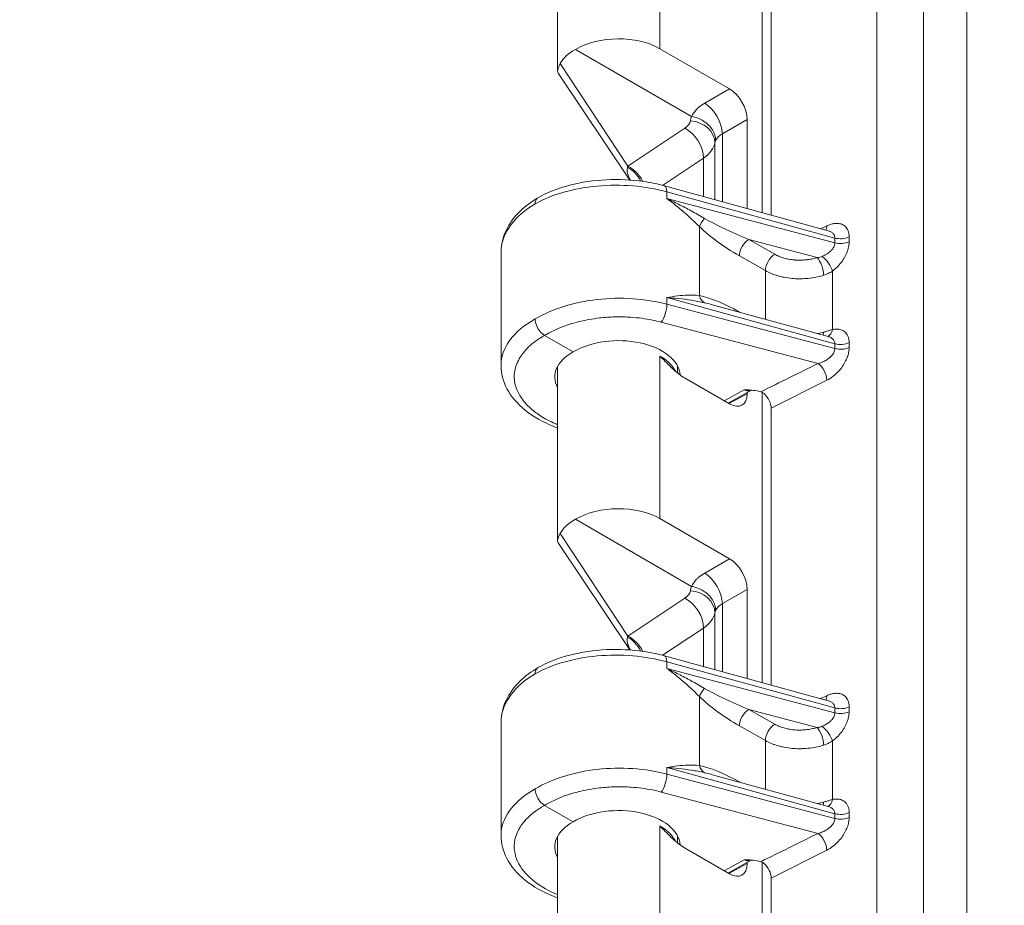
# Model space of a CAD drawing. Header units: inches. Extents: x -374 to 640, y -945 to 1059.
# Tile 9 of 222: x 6.57 to 8.71, y 18.95 to 20.87. Entities that reach past the tile are written whole.
import ezdxf

# ---------------------------------------------------------------- set-up
doc = ezdxf.new("R2010")
doc.units = ezdxf.units.IN
doc.header["$LTSCALE"] = 5
doc.header["$MEASUREMENT"] = 0
doc.layers.add('Visible (ANSI)', color=7, linetype='Continuous', lineweight=18)
doc.layers.add('Visible Narrow (ANSI)', color=7, linetype='Continuous', lineweight=5)

msp = doc.modelspace()

# ---------------------------------------------------------------- linework, layer by layer
at = {"layer": 'Visible (ANSI)'}
for p, q in [((7.73471, 21.14052), (7.73471, 20.7619)), ((8.1792, 20.45342), (8.1792, 21.08383)), ((8.19874, 21.04925), (8.19874, 20.44805)), ((8.02586, 20.66252), (7.77359, 20.80816)), ((7.95699, 20.80958), (8.10812, 20.72233)), ((7.89142, 20.52442), (7.73621, 20.75678)), ((8.14641, 20.46242), (8.14641, 20.656)), ((8.32279, 20.41399), (7.96729, 20.51161)), ((7.6118, 20.36704), (7.6118, 20.1215)), ((8.31422, 20.36066), (8.31422, 20.36066)), ((7.99513, 20.27265), (7.99513, 20.27265)), ((7.73471, 20.24535), (7.73471, 20.24534)), ((8.06818, 20.25426), (8.32278, 20.18435)), ((7.76843, 20.15114), (7.70656, 20.18686)), ((8.32278, 20.18435), (8.32278, 20.18435)), ((8.31422, 20.13102), (8.31422, 20.13102)), ((7.73471, 20.1199), (7.73471, 19.74128)), ((7.99513, 20.12072), (7.99513, 20.10547)), ((8.31422, 20.10933), (8.31422, 20.10933)), ((8.01068, 20.09449), (8.10812, 20.03823)), ((8.15466, 20.0676), (8.10512, 20.03996)), ((8.1792, 20.06606), (8.1792, 20.0661)), ((8.14641, 20.06034), (8.14641, 20.063)), ((8.1792, 19.4328), (8.1792, 20.06321)), ((8.19874, 20.02863), (8.19874, 19.42743)), ((8.02586, 19.6419), (7.77359, 19.78754)), ((7.95699, 19.78896), (8.10812, 19.70171)), ((7.89142, 19.5038), (7.73621, 19.73616)), ((8.14641, 19.4418), (8.14641, 19.63538)), ((8.32279, 19.39337), (7.96729, 19.49099)), ((7.6118, 19.34642), (7.6118, 19.10088)), ((8.31422, 19.34004), (8.31422, 19.34004)), ((7.99513, 19.25203), (7.99513, 19.25203)), ((8.06818, 19.23364), (8.32278, 19.16373)), ((7.73471, 19.22473), (7.73471, 19.22472)), ((7.70656, 19.16624), (7.76843, 19.13052)), ((8.32278, 19.16373), (8.32278, 19.16373)), ((8.31422, 19.1104), (8.31422, 19.1104)), ((7.73471, 19.09928), (7.73471, 18.72066)), ((7.99513, 19.1001), (7.99513, 19.08485)), ((8.31422, 19.0887), (8.31422, 19.0887)), ((8.01068, 19.07387), (8.10812, 19.01761)), ((8.10512, 19.01934), (8.15466, 19.04698)), ((8.14641, 19.03972), (8.14641, 19.04238)), ((8.1792, 19.04544), (8.1792, 19.04547)), ((8.1792, 17.64926), (8.1792, 19.04259)), ((8.19874, 19.00801), (8.19874, 17.68237))]:
    msp.add_line(p, q, dxfattribs=at)
for centre, major_axis, ratio, start_param, end_param in [((7.86492, 20.75457), (0.1302, 0.002), 0.5873369, 0.7763615, 2.3391578), ((7.86492, 20.7546), (0.1302, -0.00193), 0.5671877, 2.3566217, 2.8535603), ((8.10811, 20.6781), (0.02708, -0.04691), 0.5775261, 0.7855505, 2.3560422), ((7.95957, 20.48348), (0.00772, 0.02813), 0.3416125, 6.2830938, 6.2831423), ((7.86492, 20.09543), (-0.13645, -0.0021), 0.5873369, 3.1817272, 5.4887505), ((7.86492, 20.09543), (-0.13645, 0.00203), 0.5671877, 5.5062144, 6.5954398), ((7.86492, 20.11925), (0.25312, -0.00333), 0.5683682, 3.1490782, 3.1490808), ((8.10811, 20.08247), (0.02709, -0.04692), 0.5771744, 5.4979394, 7.0684312), ((8.17803, 20.04054), (0.01468, -0.02524), 0.5782214, 0.7824874, 2.1017675), ((7.86492, 19.73394), (0.1302, 0.002), 0.5873369, 0.7763615, 2.3391578), ((7.86492, 19.73397), (0.1302, -0.00193), 0.5671877, 2.3566217, 2.8535603), ((8.10811, 19.65748), (0.02708, -0.04691), 0.5775261, 0.7855505, 2.3560422), ((7.95957, 19.46286), (0.00772, 0.02813), 0.3416125, 6.2830938, 6.2831423), ((7.86492, 19.07481), (0.13645, 0.0021), 0.5873369, 0.0401346, 2.3471578), ((7.86492, 19.07481), (0.13645, -0.00203), 0.5671877, 2.3646218, 3.4538472), ((8.10811, 19.06185), (0.02709, -0.04692), 0.5771744, 5.4979394, 7.0684312), ((8.17803, 19.01992), (0.01468, -0.02524), 0.5782214, 0.7824874, 2.10163)]:
    msp.add_ellipse(centre, major_axis=major_axis, ratio=ratio, start_param=start_param, end_param=end_param, dxfattribs=at)
for points, knots in [([(7.73631, 20.75681), (7.73535, 20.75821), (7.73479, 20.75976), (7.73458, 20.76502), (7.73661, 20.77041), (7.74039, 20.77743)], [0.08780813, 0.08780813, 0.08780813, 0.08780813, 0.14450857, 0.14450857, 0.26293993, 0.26293993, 0.26293993, 0.26293993]), ([(8.07808, 20.60999), (8.07808, 20.61776), (8.07559, 20.62589), (8.07105, 20.63327), (8.0665, 20.64064), (8.05994, 20.64727), (8.05204, 20.6524), (8.04413, 20.65754), (8.03481, 20.66108), (8.02586, 20.66252)], [0.00002319, 0.00002319, 0.00002319, 0.00002319, 0.33333333, 0.33333333, 0.33333333, 0.66666667, 0.66666667, 0.66666667, 1, 1, 1, 1]), ([(7.69209, 20.48605), (7.71248, 20.49745), (7.73619, 20.50667), (7.78652, 20.51975), (7.81376, 20.52376), (7.86791, 20.52632), (7.89549, 20.52496), (7.93734, 20.51882), (7.95266, 20.51563), (7.96729, 20.5116)], [0, 0, 0, 0, 0.25331126, 0.25331126, 0.50437221, 0.50437221, 0.75075294, 0.75075294, 0.89707867, 0.89707867, 0.89707867, 0.89707867]), ([(7.61182, 20.36893), (7.61209, 20.38457), (7.61595, 20.40031), (7.62996, 20.43004), (7.64056, 20.44434), (7.66463, 20.46766), (7.67753, 20.47738), (7.69186, 20.48591)], [0.00787546, 0.00787546, 0.00787546, 0.00787546, 0.20995198, 0.20995198, 0.42192546, 0.42192546, 0.60008517, 0.60008517, 0.60008517, 0.60008517]), ([(7.69209, 20.48604), (7.69077, 20.4853), (7.68962, 20.48426), (7.6887, 20.48294), (7.6869, 20.48038), (7.68594, 20.47679), (7.68594, 20.47263)], [0.49487095, 0.49487095, 0.49487095, 0.49487095, 0.66666667, 0.66666667, 0.66666667, 0.99998974, 0.99998974, 0.99998974, 0.99998974]), ([(7.70656, 20.18686), (7.70296, 20.18894), (7.69937, 20.19213), (7.69626, 20.19602), (7.69316, 20.1999), (7.69056, 20.20448), (7.68875, 20.20911), (7.68695, 20.21375), (7.68594, 20.21843), (7.68594, 20.22259)], [0, 0, 0, 0, 0.3333333, 0.3333333, 0.3333333, 0.6666667, 0.6666667, 0.6666667, 1, 1, 1, 1]), ([(8.01068, 20.09449), (8.00183, 20.0996), (7.99274, 20.10717), (7.97605, 20.12247), (7.96714, 20.13167), (7.95845, 20.14068), (7.95772, 20.14144), (7.95699, 20.1422)], [-0.20593469, -0.20593469, -0.20593469, -0.20593469, -0.11073498, -0.11073498, 0, 0, 0.01015487, 0.01015487, 0.01015487, 0.01015487]), ([(7.73471, 19.98587), (7.73158, 19.98703), (7.72848, 19.98824), (7.70278, 19.99871), (7.68223, 20.01034), (7.64807, 20.03751), (7.63402, 20.05352), (7.61642, 20.08678), (7.6118, 20.10419), (7.6118, 20.1215)], [0.96469525, 0.96469525, 0.96469525, 0.96469525, 0.99802114, 0.99802114, 1.24589173, 1.24589173, 1.49791916, 1.49791916, 1.72516799, 1.72516799, 1.72516799, 1.72516799]), ([(8.13973, 20.06887), (8.1406, 20.06883), (8.1406, 20.06883), (8.14748, 20.06856), (8.15386, 20.06829), (8.16509, 20.06704), (8.17071, 20.06611), (8.17591, 20.06442)], [-0.13137839, -0.13137839, -0.13137839, -0.13137839, -0.12172196, -0.12172196, -0.05465556, -0.05465556, -0.00014229, -0.00014229, -0.00014229, -0.00014229]), ([(8.1558, 20.06801), (8.15574, 20.068), (8.15563, 20.06798), (8.15526, 20.06788), (8.15495, 20.06776), (8.15466, 20.0676)], [0.016896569, 0.016896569, 0.016896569, 0.016896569, 0.027931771, 0.027931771, 0.045406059, 0.045406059, 0.045406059, 0.045406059]), ([(8.17591, 20.06442), (8.17748, 20.06397), (8.17902, 20.06337), (8.18143, 20.06202), (8.18234, 20.06138), (8.18319, 20.06065)], [-0.027850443, -0.027850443, -0.027850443, -0.027850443, -0.011219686, -0.011219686, -0.00000151, -0.00000151, -0.00000151, -0.00000151]), ([(7.73622, 19.73615), (7.73549, 19.73725), (7.73501, 19.73846), (7.73425, 19.74381), (7.73613, 19.74892), (7.74039, 19.75681)], [0.09035595, 0.09035595, 0.09035595, 0.09035595, 0.135667, 0.135667, 0.26911241, 0.26911241, 0.26911241, 0.26911241]), ([(8.07808, 19.58937), (8.07808, 19.59714), (8.07559, 19.60527), (8.07105, 19.61265), (8.0665, 19.62002), (8.05994, 19.62665), (8.05204, 19.63178), (8.04413, 19.63691), (8.03481, 19.64046), (8.02586, 19.6419)], [0.00002319, 0.00002319, 0.00002319, 0.00002319, 0.33333333, 0.33333333, 0.33333333, 0.66666667, 0.66666667, 0.66666667, 1, 1, 1, 1]), ([(7.69209, 19.46543), (7.71248, 19.47683), (7.73619, 19.48605), (7.78652, 19.49912), (7.81376, 19.50314), (7.86791, 19.5057), (7.89549, 19.50434), (7.93734, 19.4982), (7.95266, 19.49501), (7.96729, 19.49098)], [0, 0, 0, 0, 0.25331126, 0.25331126, 0.50437221, 0.50437221, 0.75075294, 0.75075294, 0.89707867, 0.89707867, 0.89707867, 0.89707867]), ([(7.61182, 19.34831), (7.61209, 19.36395), (7.61595, 19.37969), (7.62996, 19.40942), (7.64056, 19.42372), (7.66463, 19.44704), (7.67753, 19.45676), (7.69186, 19.46529)], [0.00787546, 0.00787546, 0.00787546, 0.00787546, 0.20995198, 0.20995198, 0.42192546, 0.42192546, 0.60008517, 0.60008517, 0.60008517, 0.60008517]), ([(7.69209, 19.46542), (7.69077, 19.46468), (7.68962, 19.46364), (7.6887, 19.46232), (7.6869, 19.45976), (7.68594, 19.45617), (7.68594, 19.45201)], [0.49487095, 0.49487095, 0.49487095, 0.49487095, 0.66666667, 0.66666667, 0.66666667, 0.99998974, 0.99998974, 0.99998974, 0.99998974]), ([(7.70656, 19.16624), (7.70296, 19.16832), (7.69936, 19.17151), (7.69625, 19.17538), (7.69313, 19.17926), (7.69049, 19.18382), (7.68869, 19.18846), (7.6869, 19.1931), (7.68594, 19.19781), (7.68594, 19.20196)], [0, 0, 0, 0, 0.3333333, 0.3333333, 0.3333333, 0.6666667, 0.6666667, 0.6666667, 1, 1, 1, 1]), ([(7.73471, 18.96525), (7.73152, 18.96643), (7.72837, 18.96765), (7.70259, 18.97818), (7.68205, 18.98982), (7.6479, 19.01704), (7.63392, 19.03303), (7.61636, 19.06631), (7.6118, 19.0837), (7.6118, 19.10095)], [0.96472127, 0.96472127, 0.96472127, 0.96472127, 0.99865757, 0.99865757, 1.24680598, 1.24680598, 1.49873978, 1.49873978, 1.72555098, 1.72555098, 1.72555098, 1.72555098]), ([(8.01068, 19.07387), (8.00183, 19.07898), (7.99274, 19.08655), (7.97605, 19.10185), (7.96714, 19.11105), (7.95845, 19.12006), (7.95772, 19.12082), (7.95699, 19.12158)], [-0.20593469, -0.20593469, -0.20593469, -0.20593469, -0.11073498, -0.11073498, 0, 0, 0.01015487, 0.01015487, 0.01015487, 0.01015487]), ([(8.13973, 19.04825), (8.14071, 19.04821), (8.14105, 19.0482), (8.14718, 19.04795), (8.15369, 19.04769), (8.16558, 19.04636), (8.17101, 19.0454), (8.17591, 19.0438)], [-0.00593548, -0.00593548, -0.00593548, -0.00593548, 0, 0, 0.05038962, 0.05038962, 0.09414382, 0.09414382, 0.09414382, 0.09414382]), ([(8.1558, 19.04739), (8.15573, 19.04738), (8.15558, 19.04735), (8.15517, 19.04723), (8.15491, 19.04712), (8.15466, 19.04698)], [0.017091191, 0.017091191, 0.017091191, 0.017091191, 0.030107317, 0.030107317, 0.04540268, 0.04540268, 0.04540268, 0.04540268]), ([(8.17591, 19.0438), (8.17748, 19.04335), (8.17902, 19.04275), (8.18143, 19.04139), (8.18235, 19.04076), (8.18319, 19.04003)], [-0.027876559, -0.027876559, -0.027876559, -0.027876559, -0.011246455, -0.011246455, -0.000015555, -0.000015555, -0.000015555, -0.000015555])]:
    msp.add_open_spline(points, degree=3, knots=knots, dxfattribs=at)
for points in [[(8.32278, 20.41399), (8.32281, 20.41398), (8.32282, 20.41398), (8.32282, 20.41398)], [(7.61181, 20.3671), (7.61181, 20.36708), (7.61181, 20.36706), (7.61181, 20.36704)], [(8.32278, 20.18435), (8.32281, 20.18434), (8.32282, 20.18434), (8.32282, 20.18434)], [(8.30056, 20.12596), (8.2592, 20.10515), (8.21728, 20.08522), (8.17591, 20.06442)], [(8.32278, 19.39337), (8.32281, 19.39336), (8.32282, 19.39336), (8.32282, 19.39336)], [(7.61181, 19.34648), (7.61181, 19.34646), (7.61181, 19.34644), (7.61181, 19.34642)], [(8.32278, 19.16373), (8.32281, 19.16372), (8.32282, 19.16372), (8.32282, 19.16372)], [(8.30056, 19.10534), (8.2592, 19.08453), (8.21728, 19.0646), (8.17591, 19.0438)]]:
    msp.add_open_spline(points, degree=3, dxfattribs=at)
at = {"layer": 'Visible Narrow (ANSI)'}
for p, q in [((8.42805, 17.81477), (8.42805, 34.71202)), ((8.52929, 17.81221), (8.52929, 34.70947)), ((8.62398, 33.95574), (8.62398, 18.45659)), ((7.95699, 21.1461), (7.95699, 20.80958)), ((7.88738, 20.55451), (7.74039, 20.77743)), ((8.05438, 20.6913), (8.10812, 20.72233)), ((8.02586, 20.66252), (8.02586, 20.66252)), ((8.09268, 20.62497), (8.14641, 20.656)), ((7.88738, 20.55451), (8.01088, 20.63676)), ((8.09268, 20.47718), (8.09268, 20.62497)), ((8.07644, 20.60521), (8.07644, 20.48163)), ((7.96277, 20.51282), (8.05171, 20.57205)), ((8.05171, 20.57205), (8.05171, 20.48843)), ((7.9719, 20.49874), (7.9719, 20.48434)), ((8.33709, 20.39846), (7.9719, 20.49874)), ((8.33709, 20.38798), (7.9719, 20.48434)), ((8.04266, 20.42333), (8.04266, 20.27332)), ((8.30584, 20.41864), (8.31967, 20.42508)), ((8.29875, 20.35608), (8.14984, 20.39537)), ((8.20634, 20.3632), (8.14984, 20.39537)), ((8.33709, 20.39846), (8.33709, 20.38798)), ((8.36816, 20.40082), (8.36816, 20.39034)), ((8.18622, 20.32761), (8.12972, 20.35977)), ((8.18622, 20.22185), (8.18622, 20.32761)), ((8.33192, 20.19965), (8.33192, 20.32676)), ((7.9719, 20.2691), (7.9719, 20.2547)), ((7.9719, 20.2691), (8.33709, 20.16882)), ((8.05171, 20.27137), (8.05171, 20.27137)), ((8.05171, 20.25838), (8.05171, 20.25838)), ((8.33709, 20.15834), (7.9719, 20.2547)), ((8.12972, 20.23774), (8.13099, 20.23702)), ((8.30056, 20.12596), (7.95993, 20.21583)), ((8.36816, 20.17118), (8.36816, 20.1607)), ((8.33709, 20.16882), (8.33709, 20.15834)), ((7.95699, 20.1422), (7.95699, 19.78896)), ((8.30775, 20.12819), (8.30775, 20.12819)), ((8.31107, 20.12954), (8.31107, 20.12954)), ((8.2665, 20.10904), (8.2665, 20.10904)), ((8.31967, 20.08946), (8.19874, 20.02863)), ((8.09667, 20.04484), (8.13973, 20.06887)), ((8.14641, 20.06034), (8.10676, 20.03902)), ((7.88738, 19.53389), (7.74039, 19.75681)), ((8.05438, 19.67068), (8.10812, 19.70171)), ((7.88738, 19.53388), (8.01088, 19.61614)), ((8.09268, 19.60435), (8.14641, 19.63538)), ((8.09268, 19.45656), (8.09268, 19.60435)), ((8.07644, 19.58459), (8.07644, 19.46101)), ((7.96277, 19.49219), (8.05171, 19.55143)), ((8.05171, 19.55143), (8.05171, 19.46781)), ((7.9719, 19.47812), (7.9719, 19.46372)), ((8.33709, 19.37784), (7.9719, 19.47812)), ((8.33709, 19.36736), (7.9719, 19.46372)), ((8.04266, 19.40271), (8.04266, 19.2527)), ((8.30584, 19.39802), (8.31967, 19.40446)), ((8.36816, 19.3802), (8.36816, 19.36972)), ((8.29875, 19.33546), (8.14984, 19.37475)), ((8.20634, 19.34258), (8.14984, 19.37475)), ((8.33709, 19.37784), (8.33709, 19.36736)), ((8.18622, 19.30699), (8.12972, 19.33915)), ((8.18622, 19.20123), (8.18622, 19.30699)), ((8.33192, 19.17903), (8.33192, 19.30614)), ((8.05171, 19.25075), (8.05171, 19.25075)), ((7.9719, 19.24848), (7.9719, 19.23408)), ((7.9719, 19.24848), (8.33709, 19.1482)), ((8.33709, 19.13772), (7.9719, 19.23408)), ((8.05171, 19.23776), (8.05171, 19.23776)), ((8.12972, 19.21712), (8.13099, 19.2164)), ((8.30056, 19.10534), (7.95993, 19.19521)), ((8.33709, 19.1482), (8.33709, 19.13772)), ((8.36816, 19.15056), (8.36816, 19.14008)), ((7.95699, 19.12158), (7.95699, 18.76834)), ((8.30775, 19.10757), (8.30775, 19.10757)), ((8.31107, 19.10892), (8.31107, 19.10892)), ((8.2665, 19.08842), (8.2665, 19.08842)), ((8.31967, 19.06884), (8.19874, 19.00801)), ((8.09667, 19.02422), (8.13973, 19.04825)), ((8.14641, 19.03972), (8.10676, 19.0184))]:
    msp.add_line(p, q, dxfattribs=at)
for start, end in [(89.30796703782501, 89.30796710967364), (89.98574681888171, 89.98574689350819), (90.66352429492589, 90.66352437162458), (90.69201509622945, 90.69201518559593)]:
    msp.add_arc((132.61238, -437.54305), 507.11098, start, end, dxfattribs=at)
for centre, major_axis, ratio, start_param, end_param in [((8.05505, 20.64747), (-0.02708, 0.04691), 0.5570252, 3.9271432, 5.4976349), ((7.96938, 20.65693), (0.05417, -0.00081), 0.5671862, 5.5936093, 6.1855183), ((8.02258, 20.60852), (0.05323, -0.01002), 0.8196654, 0.1516997, 1.7114694), ((8.01021, 20.59215), (-0.03002, 0.04508), 0.635416, 3.8889284, 5.4582036), ((7.96872, 20.61232), (0.10834, -0.00082), 0.5722892, 5.589373, 6.1813349), ((8.13023, 20.60094), (-0.05408, 0.00157), 0.5567695, 6.0306231, 6.1932807), ((7.88749, 20.56285), (-0.00474, -0.02053), 0.0908884, 1.0465645, 1.1735111), ((7.88185, 20.50689), (-0.02694, 0.04699), 0.674883, 4.6480948, 5.4612884), ((7.88671, 20.5099), (-0.03002, 0.04508), 0.6354159, 4.5487844, 5.4582036), ((7.95957, 20.48348), (0.00772, 0.02813), 0.3416125, 5.3767502, 6.2830938), ((8.06314, 20.43532), (-0.02022, -0.02102), 0.3555821, 4.787868, 5.6117974), ((8.15224, 20.41824), (0.13589, -0.05577), 0.150432, 3.9697192, 4.7564154), ((8.13167, 20.40623), (0.12177, -0.07696), 0.2835922, 4.0865905, 4.8739197), ((8.30092, 20.43798), (0.01232, -0.02644), 0.5347925, 0.3544296, 0.8333959), ((8.1502, 20.37176), (-0.01443, -0.02535), 0.5733881, 3.9409273, 5.4942691), ((8.34942, 20.41372), (0.02917, 0), 0.5773503, 4.2760567, 5.4105206), ((8.34942, 20.40324), (0.02917, 0), 0.577349, 4.2760604, 5.4105277), ((8.2067, 20.3396), (-0.01443, -0.02535), 0.573388, 3.9409274, 5.4942709), ((8.29911, 20.33247), (0.00886, -0.02779), 0.3700668, 0.8915625, 2.4571732), ((8.31317, 20.33966), (0.01754, -0.0233), 0.3681145, 0.7378539, 2.2016764), ((8.13197, 20.18864), (0.12211, -0.07893), 0.2806277, 1.7684309, 2.5535564), ((8.06314, 20.28531), (-0.00509, -0.02872), 0.7292962, 5.2677967, 6.0918412), ((8.15225, 20.20092), (0.1359, -0.05746), 0.1488842, 2.2991314, 2.4379971), ((7.95957, 20.23943), (0.00744, 0.0282), 0.3485061, 3.8189244, 5.3732036), ((8.1502, 20.24973), (0.01443, 0.02534), 0.5732477, 2.3527989, 2.3686406), ((7.86492, 20.11925), (0.25312, -0.00333), 0.5683682, 2.36368, 3.1490782), ((8.26229, 20.24897), (-0.10833, 0.00118), 0.5699394, 1.9285034, 2.0607444), ((8.29911, 20.20884), (-0.00807, 0.02803), 0.3893109, 3.7338619, 4.043845), ((8.31318, 20.21255), (0.00617, -0.02851), 0.6498284, 0.1175449, 0.966501), ((8.34942, 20.18408), (0.02917, 0), 0.5773503, 4.2760567, 5.4105206), ((8.34942, 20.1736), (0.02917, 0), 0.577349, 4.2760604, 5.4105277), ((8.30092, 20.10236), (0.01311, -0.02606), 0.5147167, 0.817639, 2.3869142), ((8.05505, 19.62685), (-0.02708, 0.04691), 0.5570252, 3.9271432, 5.4976349), ((7.96938, 19.63631), (0.05417, -0.00081), 0.5671862, 5.5936093, 6.1855183), ((8.01021, 19.57153), (-0.03002, 0.04508), 0.635416, 3.8889284, 5.4582036), ((8.02258, 19.5879), (0.05323, -0.01002), 0.8196654, 0.1516997, 1.7114694), ((7.96872, 19.5917), (0.10834, -0.00082), 0.5722892, 5.589373, 6.1813349), ((8.13023, 19.58032), (-0.05408, 0.00157), 0.5567695, 6.0306231, 6.1932807), ((7.88185, 19.48625), (-0.02695, 0.047), 0.674868, 4.648257, 5.4612763), ((7.88671, 19.48928), (-0.03002, 0.04508), 0.6354159, 4.5487844, 5.4582094), ((7.95957, 19.46286), (0.00772, 0.02813), 0.3416125, 5.3767502, 6.2830938), ((8.06314, 19.4147), (-0.02022, -0.02102), 0.3555821, 4.787868, 5.6117974), ((8.13167, 19.38561), (0.12177, -0.07696), 0.2835921, 4.0865905, 4.8739197), ((8.15224, 19.39762), (0.13589, -0.05577), 0.150432, 3.9697192, 4.7564154), ((8.30092, 19.41736), (0.01232, -0.02644), 0.5347925, 0.3544296, 0.8333959), ((8.34942, 19.3931), (0.02917, 0), 0.5773503, 4.2760567, 5.4105206), ((8.1502, 19.35114), (-0.01443, -0.02535), 0.5733881, 3.9409273, 5.4942691), ((8.34942, 19.38262), (0.02917, 0), 0.577349, 4.2760604, 5.4105277), ((8.2067, 19.31898), (-0.01443, -0.02535), 0.573388, 3.9409274, 5.4942709), ((8.31317, 19.31904), (0.01754, -0.0233), 0.3681145, 0.7378539, 2.2016764), ((8.29911, 19.31185), (0.00886, -0.02779), 0.3700668, 0.8915625, 2.4571732), ((8.13197, 19.16802), (0.12211, -0.07893), 0.2806277, 1.7684309, 2.5535564), ((8.06314, 19.26469), (-0.00509, -0.02872), 0.7292962, 5.2677967, 6.0918412), ((7.95957, 19.21881), (0.00744, 0.0282), 0.3485061, 3.8189244, 5.3732036), ((8.15225, 19.1803), (0.1359, -0.05746), 0.1488842, 2.2991314, 2.4379971), ((8.1502, 19.22911), (0.01443, 0.02534), 0.5732477, 2.3527989, 2.3686406), ((8.26229, 19.22835), (-0.10833, 0.00118), 0.5699394, 1.9285034, 2.0607444), ((8.29911, 19.18822), (-0.00807, 0.02803), 0.3893109, 3.7338619, 4.043845), ((8.31318, 19.19193), (0.00617, -0.02851), 0.6498284, 0.1175449, 0.966501), ((8.34942, 19.16346), (0.02917, 0), 0.5773503, 4.2760567, 5.4105206), ((8.34942, 19.15298), (0.02917, 0), 0.577349, 4.2760604, 5.4105277), ((8.30092, 19.08173), (0.01311, -0.02606), 0.5147167, 0.817639, 2.3869142), ((8.14001, 19.0722), (0.01489, -0.02508), 0.5997263, 5.4895726, 6.2669459)]:
    msp.add_ellipse(centre, major_axis=major_axis, ratio=ratio, start_param=start_param, end_param=end_param, dxfattribs=at)
for points, knots in [([(8.02586, 20.66252), (8.02845, 20.66786), (8.03186, 20.67307), (8.03655, 20.6779), (8.03804, 20.67943), (8.03965, 20.68092), (8.0414, 20.68237), (8.04516, 20.68551), (8.04949, 20.68848), (8.05438, 20.6913)], [0, 0, 0, 0, 0.5, 0.5, 0.5, 0.6581782, 0.6581782, 0.6581782, 1, 1, 1, 1]), ([(8.02325, 20.65313), (8.02355, 20.6547), (8.02454, 20.6577), (8.02517, 20.66104), (8.02586, 20.66252)], [0, 0, 0, 0, 0.5, 0.99992876, 0.99992876, 0.99992876, 0.99992876]), ([(8.07808, 20.60998), (8.07936, 20.61278), (8.08316, 20.61821), (8.0892, 20.62289), (8.09268, 20.62497)], [0, 0, 0, 0, 0.5, 0.9999966, 0.9999966, 0.9999966, 0.9999966]), ([(7.89279, 20.52432), (7.89264, 20.52461), (7.89249, 20.52489), (7.89234, 20.52518), (7.89138, 20.52698), (7.89056, 20.52866), (7.88986, 20.53023), (7.88915, 20.53179), (7.88857, 20.53326), (7.88808, 20.53464), (7.88759, 20.53602), (7.88719, 20.53732), (7.88688, 20.53856), (7.88657, 20.5398), (7.88634, 20.54098), (7.88617, 20.54211), (7.88601, 20.54325), (7.88592, 20.54434), (7.88589, 20.54542), (7.88587, 20.54651), (7.88591, 20.54759), (7.88604, 20.54871), (7.88617, 20.54983), (7.88638, 20.55099), (7.88673, 20.5522)], [0.20484804, 0.20484804, 0.20484804, 0.20484804, 0.22222222, 0.22222222, 0.22222222, 0.33333333, 0.33333333, 0.33333333, 0.44444444, 0.44444444, 0.44444444, 0.55555556, 0.55555556, 0.55555556, 0.66666667, 0.66666667, 0.66666667, 0.77777778, 0.77777778, 0.77777778, 0.88888889, 0.88888889, 0.88888889, 1, 1, 1, 1]), ([(7.9719, 20.49874), (7.94853, 20.50515), (7.89844, 20.51389), (7.82022, 20.5136), (7.7462, 20.49997), (7.70415, 20.48282), (7.68594, 20.47263)], [0.00000001, 0.00000001, 0.00000001, 0.00000001, 0.25, 0.5, 0.75, 1, 1, 1, 1]), ([(7.68594, 20.47263), (7.66405, 20.4596), (7.64622, 20.44423), (7.63366, 20.42756), (7.6211, 20.4109), (7.61376, 20.39298), (7.61214, 20.37478), (7.61191, 20.37223), (7.6118, 20.36967), (7.61181, 20.3671)], [0, 0, 0, 0, 0.08333333, 0.08333333, 0.08333333, 0.16666667, 0.16666667, 0.16666667, 0.17836263, 0.17836263, 0.17836263, 0.17836263]), ([(8.32279, 20.41399), (8.32355, 20.41378), (8.32642, 20.41287), (8.33111, 20.4105), (8.3357, 20.40569), (8.33707, 20.40108), (8.33709, 20.39846)], [0.52027031, 0.52027031, 0.52027031, 0.52027031, 0.57142857, 0.71428571, 0.85714286, 0.99999036, 0.99999036, 0.99999036, 0.99999036]), ([(8.33709, 20.38798), (8.33709, 20.38767), (8.33708, 20.38735), (8.33705, 20.38703), (8.33698, 20.38593), (8.33679, 20.38478), (8.33646, 20.38358), (8.33634, 20.38311), (8.33619, 20.38264), (8.33602, 20.38215), (8.33563, 20.38105), (8.33513, 20.37991), (8.33451, 20.37875), (8.33417, 20.37812), (8.3338, 20.37748), (8.33339, 20.37684), (8.33271, 20.37579), (8.33194, 20.37472), (8.33105, 20.37363), (8.3304, 20.37285), (8.3297, 20.37205), (8.32893, 20.37126), (8.328, 20.37029), (8.32698, 20.36933), (8.32586, 20.36836), (8.32479, 20.36743), (8.32362, 20.36651), (8.32237, 20.3656), (8.32124, 20.36478), (8.32003, 20.36398), (8.31876, 20.36319), (8.31713, 20.3622), (8.3154, 20.36124), (8.31355, 20.36033), (8.31233, 20.35973), (8.31107, 20.35916), (8.30976, 20.35862)], [0, 0, 0, 0, 0.0377244, 0.0377244, 0.0377244, 0.1666667, 0.1666667, 0.1666667, 0.2172489, 0.2172489, 0.2172489, 0.3333333, 0.3333333, 0.3333333, 0.396412, 0.396412, 0.396412, 0.5, 0.5, 0.5, 0.5753641, 0.5753641, 0.5753641, 0.6666667, 0.6666667, 0.6666667, 0.7544145, 0.7544145, 0.7544145, 0.8333333, 0.8333333, 0.8333333, 0.9338261, 0.9338261, 0.9338261, 1, 1, 1, 1]), ([(8.36816, 20.39034), (8.36817, 20.38754), (8.36766, 20.38162), (8.36513, 20.37153), (8.3606, 20.36066), (8.35379, 20.34912), (8.3443, 20.33734), (8.33636, 20.3301), (8.33192, 20.32676)], [0, 0, 0, 0, 0.16666667, 0.33333333, 0.5, 0.66666667, 0.83333333, 0.99999906, 0.99999906, 0.99999906, 0.99999906]), ([(8.29875, 20.35608), (8.29568, 20.3551), (8.29244, 20.35422), (8.28901, 20.35345), (8.28543, 20.35265), (8.28164, 20.35197), (8.27761, 20.35145), (8.27744, 20.35143), (8.27727, 20.35141), (8.2771, 20.35138), (8.2733, 20.35091), (8.26929, 20.35058), (8.26506, 20.35044), (8.26458, 20.35042), (8.2641, 20.35041), (8.26362, 20.3504), (8.25963, 20.35031), (8.25544, 20.35039), (8.25108, 20.3507), (8.25025, 20.35076), (8.2494, 20.35083), (8.24856, 20.3509), (8.24445, 20.35127), (8.24021, 20.35185), (8.23593, 20.35269), (8.23471, 20.35292), (8.2335, 20.35318), (8.23229, 20.35346), (8.22832, 20.35436), (8.22437, 20.35548), (8.22055, 20.35681), (8.21905, 20.35734), (8.21756, 20.35789), (8.2161, 20.35849), (8.21273, 20.35986), (8.20947, 20.36142), (8.20634, 20.3632)], [0, 0, 0, 0, 0.1397464, 0.1397464, 0.1397464, 0.2857143, 0.2857143, 0.2857143, 0.2918383, 0.2918383, 0.2918383, 0.4285714, 0.4285714, 0.4285714, 0.4438982, 0.4438982, 0.4438982, 0.5714286, 0.5714286, 0.5714286, 0.5958483, 0.5958483, 0.5958483, 0.7142857, 0.7142857, 0.7142857, 0.7477735, 0.7477735, 0.7477735, 0.8571429, 0.8571429, 0.8571429, 0.9002807, 0.9002807, 0.9002807, 1, 1, 1, 1]), ([(8.30976, 20.35862), (8.30811, 20.35794), (8.30635, 20.3574), (8.30452, 20.35698), (8.30268, 20.35657), (8.30075, 20.35627), (8.29875, 20.35608)], [0.00003832, 0.00003832, 0.00003832, 0.00003832, 0.5, 0.5, 0.5, 1, 1, 1, 1]), ([(8.31267, 20.31757), (8.30851, 20.31626), (8.30405, 20.31506), (8.29935, 20.31402), (8.29925, 20.314), (8.29914, 20.31398), (8.29904, 20.31395), (8.29422, 20.3129), (8.28914, 20.31202), (8.28374, 20.31134), (8.28351, 20.31131), (8.28328, 20.31128), (8.28305, 20.31125), (8.27785, 20.31062), (8.27236, 20.31019), (8.26657, 20.31001), (8.26592, 20.30999), (8.26527, 20.30997), (8.26461, 20.30996), (8.25914, 20.30985), (8.25342, 20.30998), (8.24745, 20.31042), (8.24631, 20.3105), (8.24515, 20.31059), (8.24399, 20.3107), (8.23837, 20.31122), (8.23257, 20.31203), (8.22672, 20.31318), (8.22505, 20.3135), (8.22339, 20.31386), (8.22173, 20.31424), (8.21631, 20.31547), (8.21091, 20.31701), (8.20568, 20.31885), (8.20362, 20.31957), (8.20158, 20.32034), (8.19958, 20.32116), (8.19493, 20.32305), (8.19045, 20.3252), (8.18622, 20.32761)], [0, 0, 0, 0, 0.139747, 0.139747, 0.139747, 0.1428571, 0.1428571, 0.1428571, 0.2857143, 0.2857143, 0.2857143, 0.2918462, 0.2918462, 0.2918462, 0.4285714, 0.4285714, 0.4285714, 0.4439224, 0.4439224, 0.4439224, 0.5714286, 0.5714286, 0.5714286, 0.5958916, 0.5958916, 0.5958916, 0.7142857, 0.7142857, 0.7142857, 0.7478831, 0.7478831, 0.7478831, 0.8571429, 0.8571429, 0.8571429, 0.9001111, 0.9001111, 0.9001111, 1, 1, 1, 1]), ([(7.9719, 20.2547), (7.94856, 20.26087), (7.89853, 20.26898), (7.82025, 20.26728), (7.7462, 20.25188), (7.70415, 20.23343), (7.68594, 20.22259)], [0.00000002, 0.00000002, 0.00000002, 0.00000002, 0.25, 0.5, 0.75, 1, 1, 1, 1]), ([(7.9719, 20.2691), (7.97942, 20.27047), (7.99482, 20.2729), (8.01851, 20.2749), (8.03466, 20.27438), (8.04266, 20.27332)], [0, 0, 0, 0, 0.33333333, 0.66666667, 0.99999984, 0.99999984, 0.99999984, 0.99999984]), ([(7.9719, 20.2691), (7.98028, 20.26852), (7.99762, 20.26707), (8.02505, 20.26363), (8.04435, 20.26008), (8.05416, 20.25782)], [0, 0, 0, 0, 0.33333333, 0.66666667, 0.99999904, 0.99999904, 0.99999904, 0.99999904]), ([(7.95993, 20.21583), (7.9536, 20.2175), (7.94724, 20.21898), (7.94083, 20.22026), (7.92555, 20.22333), (7.91004, 20.22535), (7.89419, 20.22639), (7.88278, 20.22713), (7.8712, 20.22738), (7.85961, 20.22709), (7.84835, 20.22682), (7.83708, 20.22604), (7.82597, 20.22476), (7.80995, 20.22292), (7.79424, 20.22004), (7.7793, 20.21624), (7.77321, 20.21469), (7.76725, 20.21299), (7.76144, 20.21116), (7.74295, 20.20532), (7.72603, 20.19805), (7.71052, 20.18918), (7.70919, 20.18842), (7.70787, 20.18765), (7.70656, 20.18686)], [0, 0, 0, 0, 0.0738728, 0.0738728, 0.0738728, 0.25, 0.25, 0.25, 0.3767997, 0.3767997, 0.3767997, 0.5, 0.5, 0.5, 0.6776031, 0.6776031, 0.6776031, 0.75, 0.75, 0.75, 0.980258, 0.980258, 0.980258, 1, 1, 1, 1]), ([(8.31267, 20.19393), (8.31518, 20.19467), (8.31756, 20.19537), (8.31981, 20.19605), (8.32206, 20.19672), (8.32417, 20.19736), (8.32619, 20.19796), (8.3282, 20.19856), (8.33011, 20.19913), (8.33192, 20.19965)], [0.00000064, 0.00000064, 0.00000064, 0.00000064, 0.33333333, 0.33333333, 0.33333333, 0.66666667, 0.66666667, 0.66666667, 1, 1, 1, 1]), ([(7.73471, 19.99303), (7.73296, 19.99376), (7.73123, 19.9945), (7.72952, 19.99525), (7.71824, 20.00019), (7.70777, 20.00574), (7.6983, 20.01179), (7.69026, 20.01692), (7.68295, 20.02242), (7.67644, 20.0282), (7.668, 20.03569), (7.66093, 20.04367), (7.65538, 20.05197), (7.6516, 20.05761), (7.64853, 20.06339), (7.64618, 20.06927), (7.64242, 20.07868), (7.6405, 20.08833), (7.64057, 20.09796), (7.64061, 20.10321), (7.64123, 20.10845), (7.64244, 20.11364), (7.64484, 20.12397), (7.64954, 20.13413), (7.656, 20.1435), (7.65873, 20.14746), (7.66177, 20.15128), (7.66503, 20.15493), (7.67351, 20.16442), (7.68371, 20.17272), (7.69552, 20.18028), (7.69904, 20.18254), (7.70272, 20.18473), (7.70656, 20.18686)], [0.4353158, 0.4353158, 0.4353158, 0.4353158, 0.44444444, 0.44444444, 0.44444444, 0.50453733, 0.50453733, 0.50453733, 0.55555556, 0.55555556, 0.55555556, 0.62172454, 0.62172454, 0.62172454, 0.66666667, 0.66666667, 0.66666667, 0.73857147, 0.73857147, 0.73857147, 0.77777778, 0.77777778, 0.77777778, 0.85590751, 0.85590751, 0.85590751, 0.88888889, 0.88888889, 0.88888889, 0.97444975, 0.97444975, 0.97444975, 1, 1, 1, 1]), ([(8.32278, 20.18435), (8.32304, 20.18428), (8.3233, 20.1842), (8.32356, 20.18413), (8.32584, 20.18343), (8.32805, 20.18247), (8.33002, 20.18116), (8.332, 20.17986), (8.33373, 20.17821), (8.335, 20.17616), (8.33627, 20.17411), (8.33707, 20.17165), (8.33709, 20.16882)], [0.37756721, 0.37756721, 0.37756721, 0.37756721, 0.4, 0.4, 0.4, 0.6, 0.6, 0.6, 0.8, 0.8, 0.8, 1, 1, 1, 1]), ([(8.33709, 20.15834), (8.33708, 20.15698), (8.33689, 20.15554), (8.33648, 20.15402), (8.33608, 20.1525), (8.33546, 20.15091), (8.3346, 20.14928), (8.33374, 20.14765), (8.33264, 20.14597), (8.33126, 20.14426), (8.32989, 20.14255), (8.32824, 20.14081), (8.32628, 20.13908), (8.32431, 20.13735), (8.32204, 20.13562), (8.31944, 20.13398), (8.31684, 20.13233), (8.31392, 20.13077), (8.31075, 20.1294), (8.30759, 20.12803), (8.30417, 20.12685), (8.30056, 20.12596)], [0, 0, 0, 0, 0.1428571, 0.1428571, 0.1428571, 0.2857143, 0.2857143, 0.2857143, 0.4285714, 0.4285714, 0.4285714, 0.5714286, 0.5714286, 0.5714286, 0.7142857, 0.7142857, 0.7142857, 0.8571429, 0.8571429, 0.8571429, 1, 1, 1, 1]), ([(7.95699, 20.1422), (7.96069, 20.14006), (7.96417, 20.1378), (7.96741, 20.13543), (7.97064, 20.13306), (7.97362, 20.13058), (7.97634, 20.12801), (7.97905, 20.12544), (7.9815, 20.12278), (7.98365, 20.12004), (7.98581, 20.11731), (7.98767, 20.11451), (7.98923, 20.11166), (7.98963, 20.11094), (7.99, 20.11021), (7.99036, 20.10948)], [0, 0, 0, 0, 0.07692308, 0.07692308, 0.07692308, 0.15384615, 0.15384615, 0.15384615, 0.23076923, 0.23076923, 0.23076923, 0.30769231, 0.30769231, 0.30769231, 0.32715882, 0.32715882, 0.32715882, 0.32715882]), ([(8.13973, 20.06887), (8.141, 20.06817), (8.14234, 20.06757), (8.1437, 20.06711), (8.1438, 20.06708), (8.14389, 20.06705), (8.14399, 20.06702), (8.14546, 20.06656), (8.14696, 20.06626), (8.14847, 20.06621), (8.14997, 20.06615), (8.15148, 20.06633), (8.15291, 20.06682), (8.15313, 20.0669), (8.15335, 20.06698), (8.15357, 20.06707), (8.15394, 20.06722), (8.1543, 20.0674), (8.15466, 20.0676)], [0, 0, 0, 0, 0.15591963, 0.15591963, 0.15591963, 0.16666667, 0.16666667, 0.16666667, 0.33333333, 0.33333333, 0.33333333, 0.5, 0.5, 0.5, 0.52556923, 0.52556923, 0.52556923, 0.56926727, 0.56926727, 0.56926727, 0.56926727]), ([(8.02586, 19.6419), (8.02845, 19.64724), (8.03186, 19.65245), (8.03655, 19.65728), (8.03804, 19.6588), (8.03965, 19.66029), (8.0414, 19.66175), (8.04516, 19.66489), (8.04949, 19.66786), (8.05438, 19.67068)], [0, 0, 0, 0, 0.5, 0.5, 0.5, 0.6581782, 0.6581782, 0.6581782, 1, 1, 1, 1]), ([(8.07808, 19.58936), (8.07936, 19.59216), (8.08316, 19.59759), (8.0892, 19.60227), (8.09268, 19.60435)], [0, 0, 0, 0, 0.5, 0.9999966, 0.9999966, 0.9999966, 0.9999966]), ([(7.89279, 19.5037), (7.89262, 19.50402), (7.89245, 19.50434), (7.89228, 19.50466), (7.89213, 19.50494), (7.89199, 19.50521), (7.89185, 19.50547), (7.89094, 19.50724), (7.89018, 19.50884), (7.88953, 19.51033), (7.88948, 19.51047), (7.88942, 19.5106), (7.88937, 19.51073), (7.88868, 19.51233), (7.88812, 19.51382), (7.88766, 19.51523), (7.88721, 19.51664), (7.88685, 19.51797), (7.88658, 19.51923), (7.88657, 19.51928), (7.88656, 19.51933), (7.88655, 19.51938), (7.88629, 19.52059), (7.88612, 19.52174), (7.88601, 19.52283), (7.886, 19.52294), (7.88599, 19.52306), (7.88598, 19.52317), (7.8859, 19.52418), (7.88587, 19.52515), (7.8859, 19.52606), (7.8859, 19.52623), (7.88591, 19.52639), (7.88592, 19.52656), (7.88596, 19.5274), (7.88604, 19.5282), (7.88616, 19.52897), (7.88619, 19.52917), (7.88622, 19.52937), (7.88626, 19.52957), (7.88639, 19.53027), (7.88655, 19.53094), (7.88673, 19.53157)], [0.18899771, 0.18899771, 0.18899771, 0.18899771, 0.20675446, 0.20675446, 0.20675446, 0.22222222, 0.22222222, 0.22222222, 0.32435179, 0.32435179, 0.32435179, 0.33333333, 0.33333333, 0.33333333, 0.44444444, 0.44444444, 0.44444444, 0.55555556, 0.55555556, 0.55555556, 0.56006721, 0.56006721, 0.56006721, 0.66666667, 0.66666667, 0.66666667, 0.67795858, 0.67795858, 0.67795858, 0.77777778, 0.77777778, 0.77777778, 0.79583805, 0.79583805, 0.79583805, 0.88888889, 0.88888889, 0.88888889, 0.91365447, 0.91365447, 0.91365447, 0.99998455, 0.99998455, 0.99998455, 0.99998455]), ([(7.88673, 19.53157), (7.88684, 19.53195), (7.88705, 19.5327), (7.88727, 19.53348), (7.88738, 19.53388)], [0, 0, 0, 0, 0.5, 0.99985072, 0.99985072, 0.99985072, 0.99985072]), ([(7.9719, 19.47812), (7.94853, 19.48453), (7.89844, 19.49327), (7.82022, 19.49298), (7.7462, 19.47935), (7.70415, 19.4622), (7.68594, 19.45201)], [0.00000001, 0.00000001, 0.00000001, 0.00000001, 0.25, 0.5, 0.75, 1, 1, 1, 1]), ([(7.68594, 19.45201), (7.66405, 19.43898), (7.64622, 19.42361), (7.63366, 19.40694), (7.6211, 19.39028), (7.61376, 19.37236), (7.61214, 19.35416), (7.61191, 19.35161), (7.6118, 19.34904), (7.61181, 19.34648)], [0, 0, 0, 0, 0.08333333, 0.08333333, 0.08333333, 0.16666667, 0.16666667, 0.16666667, 0.17836263, 0.17836263, 0.17836263, 0.17836263]), ([(8.32279, 19.39337), (8.32355, 19.39316), (8.32642, 19.39225), (8.33111, 19.38988), (8.3357, 19.38507), (8.33707, 19.38045), (8.33709, 19.37784)], [0.52027031, 0.52027031, 0.52027031, 0.52027031, 0.57142857, 0.71428571, 0.85714286, 0.99999036, 0.99999036, 0.99999036, 0.99999036]), ([(8.33709, 19.36736), (8.33709, 19.36705), (8.33708, 19.36673), (8.33705, 19.36641), (8.33698, 19.36531), (8.33679, 19.36416), (8.33646, 19.36296), (8.33634, 19.36249), (8.33619, 19.36201), (8.33602, 19.36153), (8.33563, 19.36043), (8.33513, 19.35929), (8.33451, 19.35813), (8.33417, 19.3575), (8.3338, 19.35686), (8.33339, 19.35622), (8.33271, 19.35517), (8.33194, 19.3541), (8.33105, 19.35301), (8.3304, 19.35223), (8.3297, 19.35143), (8.32893, 19.35064), (8.328, 19.34967), (8.32698, 19.34871), (8.32586, 19.34774), (8.32479, 19.34681), (8.32362, 19.34589), (8.32237, 19.34498), (8.32124, 19.34416), (8.32003, 19.34336), (8.31876, 19.34257), (8.31713, 19.34158), (8.3154, 19.34061), (8.31355, 19.33971), (8.31233, 19.33911), (8.31107, 19.33854), (8.30976, 19.338)], [0, 0, 0, 0, 0.0377244, 0.0377244, 0.0377244, 0.1666667, 0.1666667, 0.1666667, 0.2172489, 0.2172489, 0.2172489, 0.3333333, 0.3333333, 0.3333333, 0.396412, 0.396412, 0.396412, 0.5, 0.5, 0.5, 0.5753641, 0.5753641, 0.5753641, 0.6666667, 0.6666667, 0.6666667, 0.7544145, 0.7544145, 0.7544145, 0.8333333, 0.8333333, 0.8333333, 0.9338261, 0.9338261, 0.9338261, 1, 1, 1, 1]), ([(8.36816, 19.36972), (8.36817, 19.36692), (8.36766, 19.361), (8.36513, 19.35091), (8.3606, 19.34004), (8.35379, 19.3285), (8.3443, 19.31672), (8.33636, 19.30948), (8.33192, 19.30614)], [0, 0, 0, 0, 0.16666667, 0.33333333, 0.5, 0.66666667, 0.83333333, 0.99999906, 0.99999906, 0.99999906, 0.99999906]), ([(8.29875, 19.33546), (8.29568, 19.33448), (8.29244, 19.3336), (8.28901, 19.33283), (8.28543, 19.33203), (8.28164, 19.33135), (8.27761, 19.33083), (8.27744, 19.33081), (8.27727, 19.33079), (8.2771, 19.33076), (8.2733, 19.33029), (8.26929, 19.32996), (8.26506, 19.32982), (8.26458, 19.3298), (8.2641, 19.32979), (8.26362, 19.32978), (8.25963, 19.32969), (8.25544, 19.32977), (8.25108, 19.33008), (8.25025, 19.33014), (8.2494, 19.33021), (8.24856, 19.33028), (8.24445, 19.33065), (8.24021, 19.33123), (8.23593, 19.33207), (8.23471, 19.3323), (8.2335, 19.33256), (8.23229, 19.33283), (8.22832, 19.33374), (8.22437, 19.33486), (8.22055, 19.33619), (8.21905, 19.33672), (8.21756, 19.33727), (8.2161, 19.33787), (8.21273, 19.33924), (8.20947, 19.3408), (8.20634, 19.34258)], [0, 0, 0, 0, 0.1397464, 0.1397464, 0.1397464, 0.2857143, 0.2857143, 0.2857143, 0.2918383, 0.2918383, 0.2918383, 0.4285714, 0.4285714, 0.4285714, 0.4438982, 0.4438982, 0.4438982, 0.5714286, 0.5714286, 0.5714286, 0.5958483, 0.5958483, 0.5958483, 0.7142857, 0.7142857, 0.7142857, 0.7477735, 0.7477735, 0.7477735, 0.8571429, 0.8571429, 0.8571429, 0.9002807, 0.9002807, 0.9002807, 1, 1, 1, 1]), ([(8.30976, 19.338), (8.30811, 19.33732), (8.30635, 19.33678), (8.30452, 19.33636), (8.30268, 19.33594), (8.30075, 19.33565), (8.29875, 19.33546)], [0.00003832, 0.00003832, 0.00003832, 0.00003832, 0.5, 0.5, 0.5, 1, 1, 1, 1]), ([(8.31267, 19.29695), (8.30851, 19.29564), (8.30405, 19.29444), (8.29935, 19.2934), (8.29925, 19.29338), (8.29914, 19.29336), (8.29904, 19.29333), (8.29422, 19.29228), (8.28914, 19.2914), (8.28374, 19.29072), (8.28351, 19.29069), (8.28328, 19.29066), (8.28305, 19.29063), (8.27785, 19.29), (8.27236, 19.28956), (8.26657, 19.28939), (8.26592, 19.28937), (8.26527, 19.28935), (8.26461, 19.28934), (8.25914, 19.28923), (8.25342, 19.28936), (8.24745, 19.28979), (8.24631, 19.28988), (8.24515, 19.28997), (8.24399, 19.29008), (8.23837, 19.2906), (8.23257, 19.29141), (8.22672, 19.29256), (8.22505, 19.29288), (8.22339, 19.29324), (8.22173, 19.29362), (8.21631, 19.29485), (8.21091, 19.29639), (8.20568, 19.29823), (8.20362, 19.29895), (8.20158, 19.29972), (8.19958, 19.30053), (8.19493, 19.30243), (8.19045, 19.30458), (8.18622, 19.30699)], [0, 0, 0, 0, 0.139747, 0.139747, 0.139747, 0.1428571, 0.1428571, 0.1428571, 0.2857143, 0.2857143, 0.2857143, 0.2918462, 0.2918462, 0.2918462, 0.4285714, 0.4285714, 0.4285714, 0.4439224, 0.4439224, 0.4439224, 0.5714286, 0.5714286, 0.5714286, 0.5958916, 0.5958916, 0.5958916, 0.7142857, 0.7142857, 0.7142857, 0.7478831, 0.7478831, 0.7478831, 0.8571429, 0.8571429, 0.8571429, 0.9001111, 0.9001111, 0.9001111, 1, 1, 1, 1]), ([(7.9719, 19.24848), (7.97942, 19.24985), (7.99482, 19.25228), (8.01851, 19.25428), (8.03466, 19.25376), (8.04266, 19.2527)], [0, 0, 0, 0, 0.33333333, 0.66666667, 0.99999984, 0.99999984, 0.99999984, 0.99999984]), ([(7.9719, 19.23408), (7.94856, 19.24025), (7.89853, 19.24836), (7.82025, 19.24666), (7.7462, 19.23126), (7.70415, 19.21281), (7.68594, 19.20196)], [0.00000002, 0.00000002, 0.00000002, 0.00000002, 0.25, 0.5, 0.75, 1, 1, 1, 1]), ([(7.9719, 19.24848), (7.98028, 19.2479), (7.99762, 19.24644), (8.02505, 19.24301), (8.04435, 19.23946), (8.05416, 19.2372)], [0, 0, 0, 0, 0.33333333, 0.66666667, 0.99999904, 0.99999904, 0.99999904, 0.99999904]), ([(7.68594, 19.20196), (7.66428, 19.18985), (7.64659, 19.17543), (7.63405, 19.15967), (7.6215, 19.14392), (7.61407, 19.12684), (7.61225, 19.10944), (7.61195, 19.10661), (7.6118, 19.10378), (7.61181, 19.10095)], [0, 0, 0, 0, 0.08333333, 0.08333333, 0.08333333, 0.16666667, 0.16666667, 0.16666667, 0.18018227, 0.18018227, 0.18018227, 0.18018227]), ([(7.95993, 19.19521), (7.9536, 19.19688), (7.94724, 19.19836), (7.94083, 19.19964), (7.92555, 19.20271), (7.91004, 19.20473), (7.89419, 19.20577), (7.88278, 19.20651), (7.8712, 19.20676), (7.85961, 19.20647), (7.84835, 19.20619), (7.83708, 19.20541), (7.82597, 19.20414), (7.80995, 19.2023), (7.79424, 19.19942), (7.7793, 19.19562), (7.77321, 19.19407), (7.76725, 19.19237), (7.76144, 19.19053), (7.74295, 19.18469), (7.72603, 19.17743), (7.71052, 19.16856), (7.70919, 19.1678), (7.70787, 19.16702), (7.70656, 19.16624)], [0, 0, 0, 0, 0.0738728, 0.0738728, 0.0738728, 0.25, 0.25, 0.25, 0.3767997, 0.3767997, 0.3767997, 0.5, 0.5, 0.5, 0.6776031, 0.6776031, 0.6776031, 0.75, 0.75, 0.75, 0.980258, 0.980258, 0.980258, 1, 1, 1, 1]), ([(7.70656, 19.16624), (7.68735, 19.15558), (7.67268, 19.14375), (7.66183, 19.13065), (7.66137, 19.1301), (7.66092, 19.12954), (7.66048, 19.12898), (7.64979, 19.11555), (7.64304, 19.1008), (7.64116, 19.08578), (7.64111, 19.0854), (7.64107, 19.08502), (7.64103, 19.08465), (7.63936, 19.06937), (7.64273, 19.05386), (7.65044, 19.03952), (7.65051, 19.03939), (7.65058, 19.03926), (7.65065, 19.03914), (7.65851, 19.02469), (7.67078, 19.01145), (7.68527, 19.00028), (7.68537, 19.00021), (7.68547, 19.00013), (7.68557, 19.00005), (7.69999, 18.98899), (7.7166, 18.97998), (7.73374, 18.97281), (7.73406, 18.97267), (7.73439, 18.97254), (7.73471, 18.9724)], [0, 0, 0, 0, 0.07995218, 0.07995218, 0.07995218, 0.08333333, 0.08333333, 0.08333333, 0.16461952, 0.16461952, 0.16461952, 0.16666667, 0.16666667, 0.16666667, 0.24926188, 0.24926188, 0.24926188, 0.25, 0.25, 0.25, 0.33333333, 0.33333333, 0.33333333, 0.33390432, 0.33390432, 0.33390432, 0.41666667, 0.41666667, 0.41666667, 0.41823286, 0.41823286, 0.41823286, 0.41823286]), ([(8.31267, 19.17331), (8.31518, 19.17404), (8.31756, 19.17475), (8.31981, 19.17543), (8.32206, 19.1761), (8.32417, 19.17674), (8.32619, 19.17734), (8.3282, 19.17794), (8.33011, 19.17851), (8.33192, 19.17903)], [0.00000064, 0.00000064, 0.00000064, 0.00000064, 0.33333333, 0.33333333, 0.33333333, 0.66666667, 0.66666667, 0.66666667, 1, 1, 1, 1]), ([(8.32278, 19.16373), (8.32304, 19.16366), (8.3233, 19.16358), (8.32356, 19.16351), (8.32584, 19.16281), (8.32805, 19.16185), (8.33002, 19.16054), (8.332, 19.15924), (8.33373, 19.15759), (8.335, 19.15554), (8.33627, 19.15349), (8.33707, 19.15103), (8.33709, 19.1482)], [0.37756721, 0.37756721, 0.37756721, 0.37756721, 0.4, 0.4, 0.4, 0.6, 0.6, 0.6, 0.8, 0.8, 0.8, 1, 1, 1, 1]), ([(8.33709, 19.13772), (8.33708, 19.13636), (8.33689, 19.13492), (8.33648, 19.1334), (8.33608, 19.13188), (8.33546, 19.13029), (8.3346, 19.12866), (8.33374, 19.12702), (8.33264, 19.12535), (8.33126, 19.12364), (8.32989, 19.12193), (8.32824, 19.12019), (8.32628, 19.11846), (8.32431, 19.11673), (8.32204, 19.115), (8.31944, 19.11336), (8.31684, 19.11171), (8.31392, 19.11015), (8.31075, 19.10878), (8.30759, 19.10741), (8.30417, 19.10623), (8.30056, 19.10534)], [0, 0, 0, 0, 0.1428571, 0.1428571, 0.1428571, 0.2857143, 0.2857143, 0.2857143, 0.4285714, 0.4285714, 0.4285714, 0.5714286, 0.5714286, 0.5714286, 0.7142857, 0.7142857, 0.7142857, 0.8571429, 0.8571429, 0.8571429, 1, 1, 1, 1]), ([(7.95699, 19.12158), (7.96069, 19.11944), (7.96417, 19.11718), (7.96741, 19.11481), (7.97064, 19.11244), (7.97362, 19.10996), (7.97634, 19.10739), (7.97905, 19.10482), (7.9815, 19.10215), (7.98365, 19.09942), (7.98581, 19.09669), (7.98767, 19.09389), (7.98923, 19.09104), (7.98963, 19.09032), (7.99, 19.08959), (7.99036, 19.08886)], [0, 0, 0, 0, 0.07692308, 0.07692308, 0.07692308, 0.15384615, 0.15384615, 0.15384615, 0.23076923, 0.23076923, 0.23076923, 0.30769231, 0.30769231, 0.30769231, 0.32715882, 0.32715882, 0.32715882, 0.32715882])]:
    msp.add_open_spline(points, degree=3, knots=knots, dxfattribs=at)
for points in [[(8.04266, 20.42333), (8.0345, 20.43154), (8.01812, 20.44719), (7.99446, 20.46744), (7.97926, 20.47903), (7.9719, 20.48434)], [(8.05416, 20.4409), (8.04416, 20.44672), (8.02458, 20.45775), (7.99721, 20.47215), (7.9801, 20.48049), (7.9719, 20.48434)], [(8.31967, 20.42508), (8.32209, 20.42621), (8.32711, 20.42821), (8.33519, 20.43014), (8.34373, 20.43055), (8.35239, 20.4287), (8.36032, 20.42379), (8.36637, 20.41493), (8.36817, 20.40614), (8.36816, 20.40082)], [(8.33192, 20.32676), (8.32892, 20.32472), (8.32267, 20.32118), (8.31605, 20.31863), (8.31267, 20.31757)], [(8.33192, 20.19965), (8.33491, 20.2003), (8.34095, 20.20104), (8.35038, 20.19983), (8.35918, 20.19529), (8.36607, 20.18631), (8.36816, 20.17695), (8.36816, 20.17118)], [(8.36816, 20.1607), (8.36817, 20.15795), (8.36768, 20.15214), (8.36523, 20.14224), (8.36087, 20.13159), (8.35431, 20.12027), (8.34524, 20.10872), (8.33356, 20.09779), (8.32454, 20.09191), (8.31967, 20.08946)], [(8.02325, 19.63251), (8.02355, 19.63408), (8.02454, 19.63708), (8.02517, 19.64042), (8.02586, 19.6419)], [(8.04266, 19.40271), (8.0345, 19.41092), (8.01812, 19.42657), (7.99446, 19.44682), (7.97926, 19.45841), (7.9719, 19.46372)], [(8.05416, 19.42028), (8.04416, 19.4261), (8.02458, 19.43713), (7.99721, 19.45153), (7.9801, 19.45987), (7.9719, 19.46372)], [(8.31967, 19.40446), (8.32209, 19.40559), (8.32711, 19.40759), (8.33519, 19.40952), (8.34373, 19.40993), (8.35239, 19.40808), (8.36032, 19.40317), (8.36637, 19.39431), (8.36817, 19.38551), (8.36816, 19.3802)], [(8.33192, 19.30614), (8.32892, 19.3041), (8.32267, 19.30056), (8.31605, 19.29801), (8.31267, 19.29695)], [(8.33192, 19.17903), (8.33491, 19.17967), (8.34095, 19.18042), (8.35038, 19.17921), (8.35918, 19.17467), (8.36607, 19.16569), (8.36816, 19.15632), (8.36816, 19.15056)], [(8.36816, 19.14008), (8.36817, 19.13733), (8.36768, 19.13152), (8.36523, 19.12162), (8.36087, 19.11097), (8.35431, 19.09965), (8.34524, 19.0881), (8.33356, 19.07717), (8.32454, 19.07129), (8.31967, 19.06884)]]:
    msp.add_open_spline(points, degree=3, dxfattribs=at)

doc.saveas('drawing.dxf')
